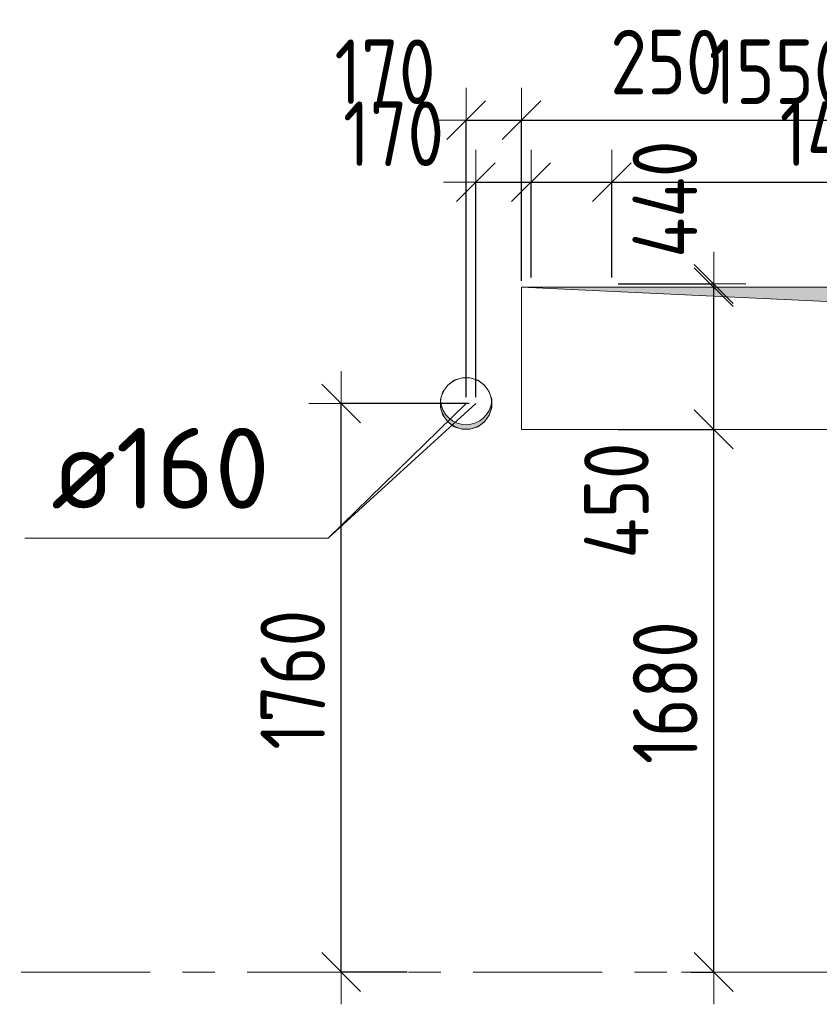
# Model space of a CAD drawing. Header units: metres. Extents: x -38 to 89, y -15 to 21.
# Tile 10 of 129: x 9.97 to 12.44, y 3.2 to 6.25. Entities that reach past the tile are written whole.
import ezdxf

# ---------------------------------------------------------------- set-up
doc = ezdxf.new("R2010")
doc.units = ezdxf.units.M
doc.header["$PDMODE"] = 65
doc.linetypes.add('______11', pattern=[0.5, 0.4, -0.05, 0, -0.05])
doc.linetypes.add('______5', pattern=[1.1, 0.8, -0.1, 0.1, -0.1])
for name, color, linetype, lineweight in [('XR$2$Осевая линия (1)', 7, '______5', 13), ('XR$3$Перекрытие (1)', 7, 'Continuous', 35), ('XR$4$Размерная линия (1)', 7, 'Continuous', 13), ('XR$4$Текст_ общее_1', 7, 'Continuous', 13), ('XR$5$Размерная линия (1)', 7, 'Continuous', 13), ('XR$5$Текст_ общее_1', 7, 'Continuous', 13)]:
    doc.layers.add(name, color=color, linetype=linetype, lineweight=lineweight)
doc.layers.add('XR$3$Макрос проема_ отверстия', color=7, linetype='Continuous', lineweight=13, true_color=0x2d2d2d)
doc.styles.add('ISOCPEUR', font='txt')
doc.dimstyles.new('DIMSTYLE_3', dxfattribs={"dimtxt": 0.2, "dimasz": 0.2, "dimexe": 0, "dimexo": 0, "dimgap": 0.1, "dimtad": 2, "dimdec": 0, "dimlfac": 1000, "dimrnd": 5, "dimzin": 12, "dimdsep": 46, "dimtxsty": 'ISOCPEUR', "dimblk1": 'ALL_ML_STRICH', "dimblk2": 'ALL_ML_STRICH', "dimsah": 1, "dimcen": 0, "dimclrd": 7, "dimclre": 256, "dimclrt": 7, "dimadec": 0, "dimazin": 0, "dimtfac": 1, "dimtdec": 0, "dimtix": 1, "dimtmove": 2, "dimatfit": 3, "dimfxl": 0, "dimtzin": 0, "dimlwd": 0, "dimlwe": -3, "dimarcsym": 0})
doc.dimstyles.new('DIMSTYLE_6', dxfattribs={"dimtxt": 0.2, "dimasz": 0.2, "dimexe": 0, "dimexo": 0, "dimgap": 0.1, "dimtad": 2, "dimdec": 0, "dimlfac": 1000, "dimrnd": 5, "dimzin": 12, "dimdsep": 46, "dimtxsty": 'ISOCPEUR', "dimblk1": 'ALL_ML_STRICH', "dimblk2": 'ALL_ML_STRICH', "dimsah": 1, "dimcen": 0, "dimclrd": 7, "dimclre": 256, "dimclrt": 7, "dimadec": 0, "dimazin": 0, "dimtfac": 1, "dimtdec": 0, "dimtix": 1, "dimtmove": 2, "dimatfit": 3, "dimfxl": 0, "dimtvp": 1.2, "dimtzin": 0, "dimlwd": 0, "dimlwe": -3, "dimarcsym": 0})

# ---------------------------------------------------------------- blocks, each defined once
blk = doc.blocks.new('Отображение проема', base_point=(-1.1579, -49.3094))
at = {"layer": 'XR$3$Макрос проема_ отверстия', "true_color": 0x000000, "transparency": 33554687}
blk.add_hatch(color=18, dxfattribs=at).paths.add_polyline_path([(-1.1579, -50.1094), (-1.0448, -49.4225), (-0.3579, -49.3094), (-1.1579, -49.3094)])
at = {"layer": 'XR$3$Макрос проема_ отверстия', "transparency": 33554687}
for p, q in [((-1.1579, -50.1094), (-1.1579, -49.3094)), ((-1.1579, -49.3094), (-0.3579, -49.3094)), ((-1.0448, -49.4225), (-0.3579, -49.3094)), ((-1.1579, -50.1094), (-1.0448, -49.4225))]:
    blk.add_line(p, q, dxfattribs=at)
blk = doc.blocks.new('Отображение проема (2)', base_point=(-1.002, -49.786))
at = {"layer": 'XR$3$Макрос проема_ отверстия', "true_color": 0x000000, "transparency": 33554687}
blk.add_hatch(color=18, dxfattribs=at).paths.add_polyline_path([(-0.967, -49.384), (-1.002, -49.383), (-1.072, -49.389), (-1.139, -49.407), (-1.203, -49.437), (-1.261, -49.477), (-1.31, -49.527), (-1.351, -49.585), (-1.381, -49.648), (-1.399, -49.716), (-1.405, -49.786), (-1.399, -49.856), (-1.381, -49.924), (-1.351, -49.988), (-1.31, -50.045), (-1.261, -50.095), (-1.203, -50.135), (-1.139, -50.165), (-1.072, -50.183), (-1.002, -50.189), (-0.967, -50.188), (-1.032, -50.177), (-1.095, -50.155), (-1.153, -50.123), (-1.205, -50.082), (-1.25, -50.033), (-1.287, -49.978), (-1.313, -49.917), (-1.329, -49.852), (-1.335, -49.786), (-1.329, -49.72), (-1.313, -49.656), (-1.287, -49.595), (-1.25, -49.539), (-1.205, -49.49), (-1.153, -49.449), (-1.095, -49.417), (-1.032, -49.396)])
at = {"layer": 'XR$3$Макрос проема_ отверстия', "transparency": 33554687}
blk.add_circle((-1.002, -49.786), 0.403, dxfattribs=at)
blk.add_arc((-0.932, -49.786), 0.403, 94.9784, 265.0216, dxfattribs=at)
blk = doc.blocks.new('NSY1')
at = {"color": 0, "linetype": 'ByBlock', "lineweight": -2}
for p, q in [((-0.01, 0.01), (0.01, 0.01)), ((-0.01, -0.01), (-0.01, 0.01)), ((-0.01, -0.01), (-0.01, 0.01)), ((-0.01, 0.01), (0.01, 0.01)), ((-0.01, 0.01), (0.01, 0.01)), ((0.01, 0.01), (-0.01, 0.01)), ((-0.01, 0.01), (-0.01, 0.01)), ((-0.01, 0.01), (-0.01, -0.01)), ((0.01, 0.01), (-0.01, 0.01)), ((-0.01, 0.01), (0.01, 0.01)), ((0.01, 0.01), (-0.01, 0.01)), ((-0.01, 0.01), (-0.01, 0.01)), ((-0.01, 0.01), (-0.01, -0.01)), ((0.01, 0.01), (-0.01, 0.01)), ((-0.01, 0.01), (0.01, 0.01)), ((0.01, 0.01), (-0.01, 0.01)), ((-0.01, 0.01), (-0.01, 0.01)), ((-0.01, 0.01), (-0.01, -0.01)), ((0.01, 0.01), (-0.01, 0.01)), ((-0.01, 0.01), (0.01, 0.01)), ((-0.01, -0.01), (-0.01, 0.01)), ((0, 0), (0, 0)), ((0, 0), (0, 0)), ((0, 0), (0, 0)), ((0, 0), (0, 0)), ((0, 0), (0, 0)), ((0, 0), (0, 0)), ((0.01, 0.01), (0.01, -0.01)), ((0.01, 0.01), (0.01, -0.01)), ((0.01, 0.01), (0.01, 0.01)), ((0.01, -0.01), (0.01, 0.01)), ((0.01, 0.01), (0.01, 0.01)), ((0.01, -0.01), (0.01, 0.01)), ((0.01, 0.01), (0.01, 0.01)), ((0.01, -0.01), (0.01, 0.01)), ((0.01, 0.01), (0.01, -0.01)), ((0.01, -0.01), (-0.01, -0.01)), ((0.01, -0.01), (-0.01, -0.01)), ((-0.01, -0.01), (0.01, -0.01)), ((-0.01, -0.01), (0.01, -0.01)), ((-0.01, -0.01), (0.01, -0.01)), ((0.01, -0.01), (-0.01, -0.01)), ((0, 0), (0, 0)), ((0, 0), (0, 0))]:
    blk.add_line(p, q, dxfattribs=at)
blk = doc.blocks.new('ALL_ML_STRICH')
at = {"color": 0, "linetype": 'ByBlock', "lineweight": -2}
for p, q in [((0, -0.5), (0, 0.5)), ((-0.3, -0.3), (0.3, 0.3)), ((-1, 0), (0.5, 0))]:
    blk.add_line(p, q, dxfattribs=at)
blk = doc.blocks.new('*D112')
at = {"layer": 'DEFPOINTS', "color": 7, "linetype": 'Continuous', "lineweight": 13, "transparency": 33554687}
for p in [(11.7995, 4.9801), (12.0259, 3.3), (12.1153, 3.3)]:
    blk.add_point(p, dxfattribs=at)
at = {"layer": 'XR$4$Размерная линия (1)', "color": 9, "linetype": 'Continuous', "lineweight": -2, "true_color": 0xc7c7c7, "transparency": 33554687}
for p, q in [((11.8195, 4.9801), (12.1153, 4.9801)), ((12.0459, 3.3), (12.1153, 3.3))]:
    blk.add_line(p, q, dxfattribs=at)
at = {"layer": 'XR$4$Размерная линия (1)', "color": 7, "linetype": 'Continuous', "lineweight": -2, "transparency": 33554687}
blk.add_line((12.1153, 3.3), (12.1153, 4.9801), dxfattribs=at)
at = {"layer": 'XR$4$Размерная линия (1)', "color": 7, "linetype": 'Continuous', "lineweight": 13, "transparency": 33554687, "xscale": 0.2, "yscale": 0.2, "zscale": 0.2}
for p, rotation in [((12.1153, 4.9801), 90), ((12.1153, 3.3), 270)]:
    blk.add_blockref('ALL_ML_STRICH', p, dxfattribs=dict(at, rotation=rotation))
at = {"layer": 'XR$4$Размерная линия (1)', "color": 7, "linetype": 'Continuous', "lineweight": 13, "transparency": 33554687, "insert": (11.9653, 4.165), "char_height": 0.2, "width": 0.666667, "attachment_point": 5, "rotation": 90, "style": 'ISOCPEUR'}
blk.add_mtext('\\W0.83;\\A1;{1680}', dxfattribs=at)
blk = doc.blocks.new('*D113')
at = {"layer": 'DEFPOINTS', "color": 7, "linetype": 'Continuous', "lineweight": 13, "transparency": 33554687}
for p in [(11.7995, 5.4301), (11.7995, 4.9801), (12.1153, 4.9801)]:
    blk.add_point(p, dxfattribs=at)
at = {"layer": 'XR$4$Размерная линия (1)', "color": 9, "linetype": 'Continuous', "lineweight": -2, "true_color": 0xc7c7c7, "transparency": 33554687}
for p, q in [((11.8195, 5.4301), (12.1153, 5.4301)), ((11.8195, 4.9801), (12.1153, 4.9801))]:
    blk.add_line(p, q, dxfattribs=at)
at = {"layer": 'XR$4$Размерная линия (1)', "color": 7, "linetype": 'Continuous', "lineweight": -2, "transparency": 33554687}
blk.add_line((12.1153, 4.9801), (12.1153, 5.4301), dxfattribs=at)
at = {"layer": 'XR$4$Размерная линия (1)', "color": 7, "linetype": 'Continuous', "lineweight": 13, "transparency": 33554687, "xscale": 0.2, "yscale": 0.2, "zscale": 0.2}
for p, rotation in [((12.1153, 5.4301), 90), ((12.1153, 4.9801), 270)]:
    blk.add_blockref('ALL_ML_STRICH', p, dxfattribs=dict(at, rotation=rotation))
at = {"layer": 'XR$4$Размерная линия (1)', "color": 7, "linetype": 'Continuous', "lineweight": 13, "transparency": 33554687, "insert": (11.814, 4.7597), "char_height": 0.2, "width": 0.5, "attachment_point": 5, "rotation": 90, "style": 'ISOCPEUR'}
blk.add_mtext('\\W0.83;\\A1;{450}', dxfattribs=at)
blk = doc.blocks.new('*D211')
at = {"layer": 'DEFPOINTS', "color": 7, "linetype": 'Continuous', "lineweight": 13, "transparency": 33554687}
for p in [(11.3783, 5.0601), (10.9614, 3.3), (11.1855, 3.3)]:
    blk.add_point(p, dxfattribs=at)
at = {"layer": 'XR$4$Размерная линия (1)', "color": 9, "linetype": 'Continuous', "lineweight": -2, "true_color": 0xc7c7c7, "transparency": 33554687}
for p, q in [((11.3583, 5.0601), (10.9614, 5.0601)), ((11.1655, 3.3), (10.9614, 3.3))]:
    blk.add_line(p, q, dxfattribs=at)
at = {"layer": 'XR$4$Размерная линия (1)', "color": 7, "linetype": 'Continuous', "lineweight": -2, "transparency": 33554687}
blk.add_line((10.9614, 3.3), (10.9614, 5.0601), dxfattribs=at)
at = {"layer": 'XR$4$Размерная линия (1)', "color": 7, "linetype": 'Continuous', "lineweight": 13, "transparency": 33554687, "xscale": 0.2, "yscale": 0.2, "zscale": 0.2}
for p, rotation in [((10.9614, 5.0601), 90), ((10.9614, 3.3), 270)]:
    blk.add_blockref('ALL_ML_STRICH', p, dxfattribs=dict(at, rotation=rotation))
at = {"layer": 'XR$4$Размерная линия (1)', "color": 7, "linetype": 'Continuous', "lineweight": 13, "transparency": 33554687, "insert": (10.8114, 4.205), "char_height": 0.2, "width": 0.666667, "attachment_point": 5, "rotation": 90, "style": 'ISOCPEUR'}
blk.add_mtext('\\W0.83;\\A1;{1760}', dxfattribs=at)
blk = doc.blocks.new('*D212')
at = {"layer": 'DEFPOINTS', "color": 7, "linetype": 'Continuous', "lineweight": 13, "transparency": 33554687}
for p in [(11.3783, 5.7455), (11.5495, 5.4301), (11.3783, 5.0601)]:
    blk.add_point(p, dxfattribs=at)
at = {"layer": 'XR$4$Размерная линия (1)', "color": 9, "linetype": 'Continuous', "lineweight": -2, "true_color": 0xc7c7c7, "transparency": 33554687}
for p, q in [((11.3783, 5.0801), (11.3783, 5.7455)), ((11.5495, 5.4501), (11.5495, 5.7455))]:
    blk.add_line(p, q, dxfattribs=at)
at = {"layer": 'XR$4$Размерная линия (1)', "color": 7, "linetype": 'Continuous', "lineweight": -2, "transparency": 33554687}
blk.add_line((11.3783, 5.7455), (11.5495, 5.7455), dxfattribs=at)
at = {"layer": 'XR$4$Размерная линия (1)', "color": 7, "linetype": 'Continuous', "lineweight": 13, "transparency": 33554687, "xscale": 0.2, "yscale": 0.2, "zscale": 0.2, "rotation": 180}
blk.add_blockref('ALL_ML_STRICH', (11.3783, 5.7455), dxfattribs=at)
at = {"layer": 'XR$4$Размерная линия (1)', "color": 7, "linetype": 'Continuous', "lineweight": 13, "transparency": 33554687, "xscale": 0.2, "yscale": 0.2, "zscale": 0.2}
blk.add_blockref('ALL_ML_STRICH', (11.5495, 5.7455), dxfattribs=at)
at = {"layer": 'XR$4$Размерная линия (1)', "color": 7, "linetype": 'Continuous', "lineweight": 13, "transparency": 33554687, "insert": (11.1237, 5.8952), "char_height": 0.2, "width": 0.5, "attachment_point": 5, "style": 'ISOCPEUR'}
blk.add_mtext('\\W0.83;\\A1;{170}', dxfattribs=at)
blk = doc.blocks.new('*D213')
at = {"layer": 'DEFPOINTS', "color": 7, "linetype": 'Continuous', "lineweight": 13, "transparency": 33554687}
for p in [(11.5495, 5.7455), (11.5495, 5.4301), (11.7995, 5.4301)]:
    blk.add_point(p, dxfattribs=at)
at = {"layer": 'XR$4$Размерная линия (1)', "color": 9, "linetype": 'Continuous', "lineweight": -2, "true_color": 0xc7c7c7, "transparency": 33554687}
for p, q in [((11.5495, 5.4501), (11.5495, 5.7455)), ((11.7995, 5.4501), (11.7995, 5.7455))]:
    blk.add_line(p, q, dxfattribs=at)
at = {"layer": 'XR$4$Размерная линия (1)', "color": 7, "linetype": 'Continuous', "lineweight": -2, "transparency": 33554687}
blk.add_line((11.5495, 5.7455), (11.7995, 5.7455), dxfattribs=at)
at = {"layer": 'XR$4$Размерная линия (1)', "color": 7, "linetype": 'Continuous', "lineweight": 13, "transparency": 33554687, "xscale": 0.2, "yscale": 0.2, "zscale": 0.2, "rotation": 180}
blk.add_blockref('ALL_ML_STRICH', (11.5495, 5.7455), dxfattribs=at)
at = {"layer": 'XR$4$Размерная линия (1)', "color": 7, "linetype": 'Continuous', "lineweight": 13, "transparency": 33554687, "xscale": 0.2, "yscale": 0.2, "zscale": 0.2}
blk.add_blockref('ALL_ML_STRICH', (11.7995, 5.7455), dxfattribs=at)
at = {"layer": 'XR$4$Размерная линия (1)', "color": 7, "linetype": 'Continuous', "lineweight": 13, "transparency": 33554687, "insert": (11.969, 6.1171), "char_height": 0.2, "width": 0.5, "attachment_point": 5, "style": 'ISOCPEUR'}
blk.add_mtext('\\W0.83;\\A1;{250}', dxfattribs=at)
blk = doc.blocks.new('*D214')
at = {"layer": 'DEFPOINTS', "color": 7, "linetype": 'Continuous', "lineweight": 13, "transparency": 33554687}
for p in [(11.7995, 5.7455), (11.7995, 5.4301), (13.2501, 5.4197)]:
    blk.add_point(p, dxfattribs=at)
at = {"layer": 'XR$4$Размерная линия (1)', "color": 9, "linetype": 'Continuous', "lineweight": -2, "true_color": 0xc7c7c7, "transparency": 33554687}
for p, q in [((11.7995, 5.4501), (11.7995, 5.7455)), ((13.2501, 5.4397), (13.2501, 5.7455))]:
    blk.add_line(p, q, dxfattribs=at)
at = {"layer": 'XR$4$Размерная линия (1)', "color": 7, "linetype": 'Continuous', "lineweight": -2, "transparency": 33554687}
blk.add_line((11.7995, 5.7455), (13.2501, 5.7455), dxfattribs=at)
at = {"layer": 'XR$4$Размерная линия (1)', "color": 7, "linetype": 'Continuous', "lineweight": 13, "transparency": 33554687, "xscale": 0.2, "yscale": 0.2, "zscale": 0.2, "rotation": 180}
blk.add_blockref('ALL_ML_STRICH', (11.7995, 5.7455), dxfattribs=at)
at = {"layer": 'XR$4$Размерная линия (1)', "color": 7, "linetype": 'Continuous', "lineweight": 13, "transparency": 33554687, "xscale": 0.2, "yscale": 0.2, "zscale": 0.2}
blk.add_blockref('ALL_ML_STRICH', (13.2501, 5.7455), dxfattribs=at)
at = {"layer": 'XR$4$Размерная линия (1)', "color": 7, "linetype": 'Continuous', "lineweight": 13, "transparency": 33554687, "insert": (12.5415, 5.8955), "char_height": 0.2, "width": 0.666667, "attachment_point": 5, "style": 'ISOCPEUR'}
blk.add_mtext('\\W0.83;\\A1;{1450}', dxfattribs=at)
blk = doc.blocks.new('*D491')
at = {"layer": 'DEFPOINTS', "color": 7, "linetype": 'Continuous', "lineweight": 13, "transparency": 33554687}
for p in [(11.7995, 4.9801), (12.0259, 3.3), (12.1153, 3.3)]:
    blk.add_point(p, dxfattribs=at)
at = {"layer": 'XR$5$Размерная линия (1)', "color": 9, "linetype": 'Continuous', "lineweight": -2, "true_color": 0xc7c7c7, "transparency": 33554687}
for p, q in [((11.8195, 4.9801), (12.1153, 4.9801)), ((12.0459, 3.3), (12.1153, 3.3))]:
    blk.add_line(p, q, dxfattribs=at)
at = {"layer": 'XR$5$Размерная линия (1)', "color": 7, "linetype": 'Continuous', "lineweight": -2, "transparency": 33554687}
blk.add_line((12.1153, 3.3), (12.1153, 4.9801), dxfattribs=at)
at = {"layer": 'XR$5$Размерная линия (1)', "color": 7, "linetype": 'Continuous', "lineweight": 13, "transparency": 33554687, "xscale": 0.2, "yscale": 0.2, "zscale": 0.2}
for p, rotation in [((12.1153, 4.9801), 90), ((12.1153, 3.3), 270)]:
    blk.add_blockref('ALL_ML_STRICH', p, dxfattribs=dict(at, rotation=rotation))
at = {"layer": 'XR$5$Размерная линия (1)', "color": 7, "linetype": 'Continuous', "lineweight": 13, "transparency": 33554687, "insert": (11.9653, 4.165), "char_height": 0.2, "width": 0.666667, "attachment_point": 5, "rotation": 90, "style": 'ISOCPEUR'}
blk.add_mtext('\\W0.83;\\A1;{1680}', dxfattribs=at)
blk = doc.blocks.new('*D492')
at = {"layer": 'DEFPOINTS', "color": 7, "linetype": 'Continuous', "lineweight": 13, "transparency": 33554687}
for p in [(12.1245, 5.4201), (11.7995, 4.9801), (12.1153, 4.9801)]:
    blk.add_point(p, dxfattribs=at)
at = {"layer": 'XR$5$Размерная линия (1)', "color": 9, "linetype": 'Continuous', "lineweight": -2, "true_color": 0xc7c7c7, "transparency": 33554687}
for p, q in [((12.1153, 5.4201), (12.1153, 5.4201)), ((11.8195, 4.9801), (12.1153, 4.9801))]:
    blk.add_line(p, q, dxfattribs=at)
at = {"layer": 'XR$5$Размерная линия (1)', "color": 7, "linetype": 'Continuous', "lineweight": -2, "transparency": 33554687}
blk.add_line((12.1153, 4.9801), (12.1153, 5.4201), dxfattribs=at)
at = {"layer": 'XR$5$Размерная линия (1)', "color": 7, "linetype": 'Continuous', "lineweight": 13, "transparency": 33554687, "xscale": 0.2, "yscale": 0.2, "zscale": 0.2}
for p, rotation in [((12.1153, 5.4201), 90), ((12.1153, 4.9801), 270)]:
    blk.add_blockref('ALL_ML_STRICH', p, dxfattribs=dict(at, rotation=rotation))
at = {"layer": 'XR$5$Размерная линия (1)', "color": 7, "linetype": 'Continuous', "lineweight": 13, "transparency": 33554687, "insert": (11.9642, 5.6927), "char_height": 0.2, "width": 0.5, "attachment_point": 5, "rotation": 90, "style": 'ISOCPEUR'}
blk.add_mtext('\\W0.83;\\A1;{440}', dxfattribs=at)
blk = doc.blocks.new('*D535')
at = {"layer": 'DEFPOINTS', "color": 7, "linetype": 'Continuous', "lineweight": 13, "transparency": 33554687}
for p in [(11.3483, 5.0601), (10.9614, 3.3), (11.1855, 3.3)]:
    blk.add_point(p, dxfattribs=at)
at = {"layer": 'XR$5$Размерная линия (1)', "color": 9, "linetype": 'Continuous', "lineweight": -2, "true_color": 0xc7c7c7, "transparency": 33554687}
for p, q in [((11.3283, 5.0601), (10.9614, 5.0601)), ((11.1655, 3.3), (10.9614, 3.3))]:
    blk.add_line(p, q, dxfattribs=at)
at = {"layer": 'XR$5$Размерная линия (1)', "color": 7, "linetype": 'Continuous', "lineweight": -2, "transparency": 33554687}
blk.add_line((10.9614, 3.3), (10.9614, 5.0601), dxfattribs=at)
at = {"layer": 'XR$5$Размерная линия (1)', "color": 7, "linetype": 'Continuous', "lineweight": 13, "transparency": 33554687, "xscale": 0.2, "yscale": 0.2, "zscale": 0.2}
for p, rotation in [((10.9614, 5.0601), 90), ((10.9614, 3.3), 270)]:
    blk.add_blockref('ALL_ML_STRICH', p, dxfattribs=dict(at, rotation=rotation))
at = {"layer": 'XR$5$Размерная линия (1)', "color": 7, "linetype": 'Continuous', "lineweight": 13, "transparency": 33554687, "insert": (10.8114, 4.205), "char_height": 0.2, "width": 0.666667, "attachment_point": 5, "rotation": 90, "style": 'ISOCPEUR'}
blk.add_mtext('\\W0.83;\\A1;{1760}', dxfattribs=at)
blk = doc.blocks.new('*D657')
at = {"layer": 'DEFPOINTS', "color": 7, "linetype": 'Continuous', "lineweight": 13, "transparency": 33554687}
for p in [(11.3483, 5.9373), (11.52, 5.4201), (11.3483, 5.0601)]:
    blk.add_point(p, dxfattribs=at)
at = {"layer": 'XR$5$Размерная линия (1)', "color": 9, "linetype": 'Continuous', "lineweight": -2, "true_color": 0xc7c7c7, "transparency": 33554687}
for p, q in [((11.3483, 5.0801), (11.3483, 5.9373)), ((11.52, 5.4401), (11.52, 5.9373))]:
    blk.add_line(p, q, dxfattribs=at)
at = {"layer": 'XR$5$Размерная линия (1)', "color": 7, "linetype": 'Continuous', "lineweight": -2, "transparency": 33554687}
blk.add_line((11.3483, 5.9373), (11.52, 5.9373), dxfattribs=at)
at = {"layer": 'XR$5$Размерная линия (1)', "color": 7, "linetype": 'Continuous', "lineweight": 13, "transparency": 33554687, "xscale": 0.2, "yscale": 0.2, "zscale": 0.2, "rotation": 180}
blk.add_blockref('ALL_ML_STRICH', (11.3483, 5.9373), dxfattribs=at)
at = {"layer": 'XR$5$Размерная линия (1)', "color": 7, "linetype": 'Continuous', "lineweight": 13, "transparency": 33554687, "xscale": 0.2, "yscale": 0.2, "zscale": 0.2}
blk.add_blockref('ALL_ML_STRICH', (11.52, 5.9373), dxfattribs=at)
at = {"layer": 'XR$5$Размерная линия (1)', "color": 7, "linetype": 'Continuous', "lineweight": 13, "transparency": 33554687, "insert": (11.0972, 6.0872), "char_height": 0.2, "width": 0.5, "attachment_point": 5, "style": 'ISOCPEUR'}
blk.add_mtext('\\W0.83;\\A1;{170}', dxfattribs=at)
blk = doc.blocks.new('*D658')
at = {"layer": 'DEFPOINTS', "color": 7, "linetype": 'Continuous', "lineweight": 13, "transparency": 33554687}
for p in [(11.52, 5.9373), (11.52, 5.4201), (13.07, 5.4201)]:
    blk.add_point(p, dxfattribs=at)
at = {"layer": 'XR$5$Размерная линия (1)', "color": 9, "linetype": 'Continuous', "lineweight": -2, "true_color": 0xc7c7c7, "transparency": 33554687}
for p, q in [((11.52, 5.4401), (11.52, 5.9373)), ((13.07, 5.4401), (13.07, 5.9373))]:
    blk.add_line(p, q, dxfattribs=at)
at = {"layer": 'XR$5$Размерная линия (1)', "color": 7, "linetype": 'Continuous', "lineweight": -2, "transparency": 33554687}
blk.add_line((11.52, 5.9373), (13.07, 5.9373), dxfattribs=at)
at = {"layer": 'XR$5$Размерная линия (1)', "color": 7, "linetype": 'Continuous', "lineweight": 13, "transparency": 33554687, "xscale": 0.2, "yscale": 0.2, "zscale": 0.2, "rotation": 180}
blk.add_blockref('ALL_ML_STRICH', (11.52, 5.9373), dxfattribs=at)
at = {"layer": 'XR$5$Размерная линия (1)', "color": 7, "linetype": 'Continuous', "lineweight": 13, "transparency": 33554687, "xscale": 0.2, "yscale": 0.2, "zscale": 0.2}
blk.add_blockref('ALL_ML_STRICH', (13.07, 5.9373), dxfattribs=at)
at = {"layer": 'XR$5$Размерная линия (1)', "color": 7, "linetype": 'Continuous', "lineweight": 13, "transparency": 33554687, "insert": (12.32, 6.0873), "char_height": 0.2, "width": 0.666667, "attachment_point": 5, "style": 'ISOCPEUR'}
blk.add_mtext('\\W0.83;\\A1;{1550}', dxfattribs=at)

msp = doc.modelspace()

# ---------------------------------------------------------------- linework, layer by layer
at = {"color": 7, "linetype": 'Continuous', "lineweight": 13, "transparency": 33554687}
for points in [[(11.3783, 5.0601), (10.9211, 4.6429), (9.9811, 4.6429)], [(11.3483, 5.0601), (10.9211, 4.6429), (9.9811, 4.6429)]]:
    msp.add_lwpolyline(points, dxfattribs=at)
at = {"layer": 'XR$2$Осевая линия (1)', "color": 253, "linetype": '______11', "lineweight": 13, "true_color": 0xa0a0a0, "transparency": 33554687}
msp.add_line((-2.63, 3.3), (62.6, 3.3), dxfattribs=at)
at = {"layer": 'XR$3$Перекрытие (1)', "color": 7, "linetype": 'Continuous', "lineweight": 13, "transparency": 33554687}
for p, q in [((11.52, 5.4201), (11.52, 4.9801)), ((13.07, 5.4201), (11.52, 5.4201)), ((11.3117, 5.132), (11.2913, 5.1171)), ((11.3357, 5.1398), (11.3117, 5.132)), ((11.361, 5.1398), (11.3357, 5.1398)), ((11.385, 5.132), (11.361, 5.1398)), ((11.4054, 5.1171), (11.385, 5.132)), ((11.2765, 5.0967), (11.2687, 5.0727)), ((11.2913, 5.1171), (11.2765, 5.0967)), ((11.4202, 5.0967), (11.4054, 5.1171)), ((11.428, 5.0727), (11.4202, 5.0967)), ((11.2687, 5.0727), (11.2687, 5.0475)), ((11.428, 5.0475), (11.428, 5.0727)), ((11.2687, 5.0475), (11.2765, 5.0235)), ((11.4202, 5.0235), (11.428, 5.0475)), ((11.2765, 5.0235), (11.2913, 5.003)), ((11.2913, 5.003), (11.3117, 4.9882)), ((11.385, 4.9882), (11.4054, 5.003)), ((11.4054, 5.003), (11.4202, 5.0235)), ((11.3117, 4.9882), (11.3357, 4.9804)), ((11.3357, 4.9804), (11.361, 4.9804)), ((11.361, 4.9804), (11.385, 4.9882)), ((11.52, 4.9801), (13.07, 4.9801))]:
    msp.add_line(p, q, dxfattribs=at)

# ---------------------------------------------------------------- block references
at = {"layer": 'XR$3$Макрос проема_ отверстия', "transparency": 33554687}
for name, p, xscale, yscale, rotation in [('Отображение проема', (13.07, 5.4201), 0.5499999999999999, 1.9375, 270), ('Отображение проема (2)', (11.3483, 5.0601), 0.1975376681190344, 0.1975376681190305, 89.99999714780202)]:
    msp.add_blockref(name, p, dxfattribs=dict(at, xscale=xscale, yscale=yscale, rotation=rotation))
at = {"layer": 'XR$3$Перекрытие (1)', "color": 7, "linetype": 'Continuous', "lineweight": 13, "transparency": 33554687, "xscale": 0.009999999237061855, "yscale": 0.009999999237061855, "zscale": 0.009999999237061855}
msp.add_blockref('NSY1', (11.3483, 5.0601), dxfattribs=at)

# ---------------------------------------------------------------- texts
at = {"layer": 'XR$4$Текст_ общее_1', "color": 7, "linetype": 'Continuous', "lineweight": 13, "transparency": 33554687, "insert": (10.0632, 4.8596), "char_height": 0.25, "width": 0.809375, "attachment_point": 4, "style": 'ISOCPEUR'}
msp.add_mtext('\\A1;{\\fISOCPEUR|i0|b0;\\H0.250000;\\W1.000000;\\C7;ø160}\\P', dxfattribs=at)
at = {"layer": 'XR$5$Текст_ общее_1', "color": 7, "linetype": 'Continuous', "lineweight": 13, "transparency": 33554687, "insert": (10.0632, 4.8596), "char_height": 0.25, "width": 0.809375, "attachment_point": 4, "style": 'ISOCPEUR'}
msp.add_mtext('\\A1;{\\fISOCPEUR|i0|b0;\\H0.250000;\\W1.000000;\\C7;ø160}\\P', dxfattribs=at)

# ---------------------------------------------------------------- dimensions: what is measured, and where the dimension line sits
at = {"layer": 'XR$4$Размерная линия (1)', "color": 7, "linetype": 'Continuous', "lineweight": 13, "transparency": 33554687}
for base, p1, p2, dimstyle, picture, middle in [((11.7995, 5.7455), (11.5495, 5.4501), (11.7995, 5.4501), 'DIMSTYLE_6', '*D213', (11.969, 6.1171)), ((11.5495, 5.7455), (11.3783, 5.0801), (11.5495, 5.4501), 'DIMSTYLE_6', '*D212', (11.1237, 5.8952)), ((13.2501, 5.7455), (11.7995, 5.4501), (13.2501, 5.4397), 'DIMSTYLE_3', '*D214', (12.5415, 5.8955))]:
    dim = msp.add_linear_dim(base=base, p1=p1, p2=p2, dimstyle=dimstyle, override={"dimpost": '<>', "dimclrd": 7, "dimclre": 9, "dimclrt": 7, "dimlwd": 0, "dimlwe": 65533}, dxfattribs=at)
    dim.commit()
    dim.dimension.update_dxf_attribs({"geometry": picture, "text_midpoint": middle, "dimtype": 160})
for base, p1, p2, dimstyle, picture, middle in [((12.1153, 5.4301), (11.8195, 4.9801), (11.8195, 5.4301), 'DIMSTYLE_6', '*D113', (11.814, 4.7597)), ((10.9614, 5.0601), (11.1655, 3.3), (11.3583, 5.0601), 'DIMSTYLE_3', '*D211', (10.8114, 4.205)), ((12.1153, 4.9801), (12.0459, 3.3), (11.8195, 4.9801), 'DIMSTYLE_3', '*D112', (11.9653, 4.165))]:
    dim = msp.add_linear_dim(base=base, p1=p1, p2=p2, angle=90, dimstyle=dimstyle, override={"dimpost": '<>', "dimclrd": 7, "dimclre": 9, "dimclrt": 7, "dimlwd": 0, "dimlwe": 65533}, dxfattribs=at)
    dim.commit()
    dim.dimension.update_dxf_attribs({"geometry": picture, "text_midpoint": middle, "dimtype": 160})
at = {"layer": 'XR$5$Размерная линия (1)', "color": 7, "linetype": 'Continuous', "lineweight": 13, "transparency": 33554687}
for base, p1, p2, dimstyle, picture, middle in [((11.52, 5.9373), (11.3483, 5.0801), (11.52, 5.4401), 'DIMSTYLE_6', '*D657', (11.0972, 6.0872)), ((13.07, 5.9373), (11.52, 5.4401), (13.07, 5.4401), 'DIMSTYLE_3', '*D658', (12.32, 6.0873))]:
    dim = msp.add_linear_dim(base=base, p1=p1, p2=p2, dimstyle=dimstyle, override={"dimpost": '<>', "dimclrd": 7, "dimclre": 9, "dimclrt": 7, "dimlwd": 0, "dimlwe": 65533}, dxfattribs=at)
    dim.commit()
    dim.dimension.update_dxf_attribs({"geometry": picture, "text_midpoint": middle, "dimtype": 160})
for base, p1, p2, dimstyle, picture, middle in [((12.1153, 5.4201), (11.8195, 4.9801), (12.1153, 5.4201), 'DIMSTYLE_6', '*D492', (11.9642, 5.6927)), ((10.9614, 5.0601), (11.1655, 3.3), (11.3283, 5.0601), 'DIMSTYLE_3', '*D535', (10.8114, 4.205)), ((12.1153, 4.9801), (12.0459, 3.3), (11.8195, 4.9801), 'DIMSTYLE_3', '*D491', (11.9653, 4.165))]:
    dim = msp.add_linear_dim(base=base, p1=p1, p2=p2, angle=90, dimstyle=dimstyle, override={"dimpost": '<>', "dimclrd": 7, "dimclre": 9, "dimclrt": 7, "dimlwd": 0, "dimlwe": 65533}, dxfattribs=at)
    dim.commit()
    dim.dimension.update_dxf_attribs({"geometry": picture, "text_midpoint": middle, "dimtype": 160})

doc.saveas('drawing.dxf')
